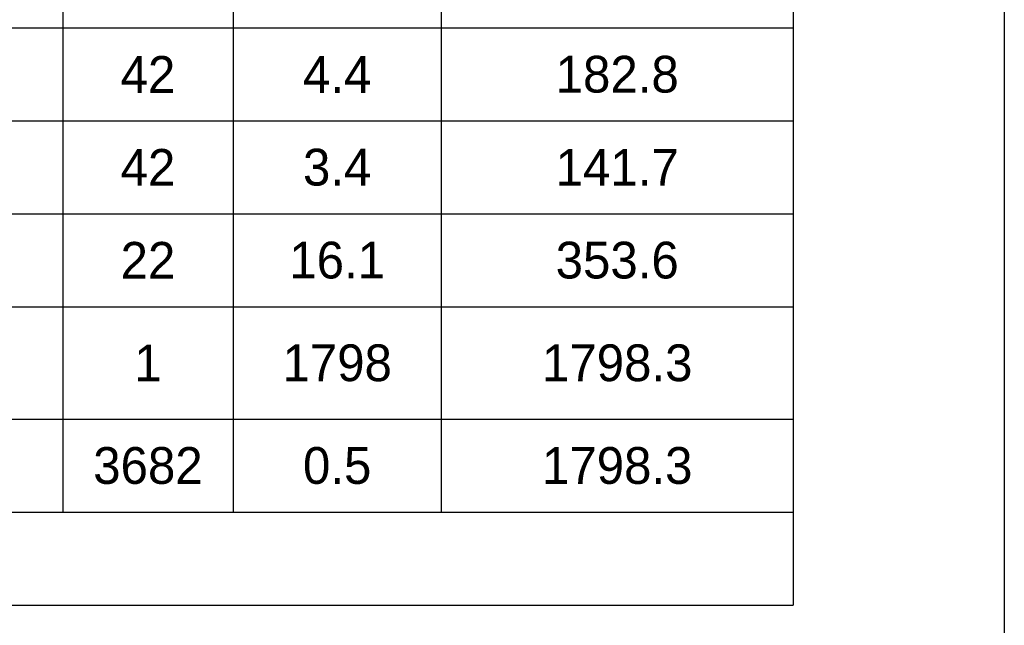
# Model space of a CAD drawing. Header units: millimetres. Extents: x -33345 to 4712671, y -3392 to 121473.
# Tile 231 of 256: x 1270667 to 1277892, y 50607 to 55052. Entities that reach past the tile are written whole.
import ezdxf

# ---------------------------------------------------------------- set-up
doc = ezdxf.new("R2010")
doc.units = ezdxf.units.MM
doc.layers.add('Lina', color=7, linetype='Continuous', lineweight=20)
doc.styles.add('X-U-RW-01$0$StyleROMANS', font='GOTHIC.TTF')

# ---------------------------------------------------------------- blocks, each defined once
blk = doc.blocks.new('awe4tD')
at = {"layer": 'Lina', "lineweight": 30, "ltscale": 10}
blk.add_lwpolyline([(-44239514.9, 22734877.9), (-44312814.9, 22734877.9), (-44312814.9, 22775877.9), (-44239514.9, 22775877.9)], close=True, dxfattribs=at)
blk = doc.blocks.new('*T2742')
at = {"color": 0, "linetype": 'ByBlock', "lineweight": -2, "transparency": 16777216}
for p, q in [((0, 0), (16647, 0)), ((0, 0), (0, -23260.4)), ((16647, 0), (16647, -23260.4)), ((0, -854.7), (16647, -854.7)), ((1750.6, -854.7), (1750.6, -2222.8)), ((5346.7, -854.7), (5346.7, -2222.8)), ((8882.8, -854.7), (8882.8, -2222.8)), ((11286.3, -854.7), (11286.3, -22578.2)), ((12537.2, -854.7), (12537.2, -22578.2)), ((14063.7, -854.7), (14063.7, -22578.2)), ((0, -2222.8), (16647, -2222.8)), ((0, -3048), (16647, -3048)), ((1750.6, -3048), (1750.6, -5094.5)), ((5346.7, -3048), (5346.7, -5094.5)), ((8882.8, -3048), (8882.8, -5094.5)), ((0, -3730.2), (16647, -3730.2)), ((0, -4412.4), (16647, -4412.4)), ((0, -5094.5), (16647, -5094.5)), ((0, -5919.8), (16647, -5919.8)), ((1750.6, -5919.8), (1750.6, -7966.3)), ((5346.7, -5919.8), (5346.7, -7966.3)), ((8882.8, -5919.8), (8882.8, -7966.3)), ((0, -6602), (16647, -6602)), ((0, -7284.2), (16647, -7284.2)), ((0, -7966.3), (16647, -7966.3)), ((0, -8791.6), (16647, -8791.6)), ((1750.6, -8791.6), (1750.6, -10838.1)), ((5346.7, -8791.6), (5346.7, -10838.1)), ((8882.8, -8791.6), (8882.8, -10838.1)), ((0, -9473.8), (16647, -9473.8)), ((0, -10155.9), (16647, -10155.9)), ((0, -10838.1), (16647, -10838.1)), ((0, -11520.3), (16647, -11520.3)), ((1750.6, -11520.3), (1750.6, -15613.3)), ((5346.7, -11520.3), (5346.7, -15613.3)), ((8882.8, -11520.3), (8882.8, -15613.3)), ((0, -12202.5), (16647, -12202.5)), ((0, -12884.6), (16647, -12884.6)), ((0, -13566.8), (16647, -13566.8)), ((0, -14249), (16647, -14249)), ((0, -14931.2), (16647, -14931.2)), ((0, -15613.3), (16647, -15613.3)), ((0, -16295.5), (16647, -16295.5)), ((1750.6, -16295.5), (1750.6, -18342)), ((5346.7, -16295.5), (5346.7, -18342)), ((8882.8, -16295.5), (8882.8, -18342)), ((0, -16977.7), (16647, -16977.7)), ((0, -17659.9), (16647, -17659.9)), ((0, -18342), (16647, -18342)), ((0, -19024.2), (16647, -19024.2)), ((1750.6, -19024.2), (1750.6, -21070.7)), ((5346.7, -19024.2), (5346.7, -21070.7)), ((8882.8, -19024.2), (8882.8, -21070.7)), ((0, -19706.4), (16647, -19706.4)), ((0, -20388.6), (16647, -20388.6)), ((0, -21070.7), (16647, -21070.7)), ((0, -21896), (16647, -21896)), ((1750.6, -21896), (1750.6, -22578.2)), ((5346.7, -21896), (5346.7, -22578.2)), ((8882.8, -21896), (8882.8, -22578.2)), ((0, -22578.2), (16647, -22578.2)), ((0, -23260.4), (16647, -23260.4))]:
    blk.add_line(p, q, dxfattribs=at)
at = {"color": 0, "lineweight": 25, "transparency": 16777216, "attachment_point": 5, "style": 'X-U-RW-01$0$StyleROMANS'}
for s, insert, char_height, width in [('Спецификация элементов', (8323.5, -427.4), 315, 16643.925), ('L элемента, мм', (10084.5, -1538.7), 315, 2400.537), ('Марка поз', (875.3, -1538.7), 315, 1747.578), ('Кол-  во', (11911.8, -1538.7), 315, 1247.812), ('Масса   ед, кг', (13300.4, -1538.7), 315, 1523.439), ('Обозначение', (3548.7, -1538.7), 315, 3593.072), ('Наименование', (7114.7, -1538.7), 315, 3532.99), ('Примеч.', (15355.3, -1538.7), 315, 2580.272), ('Развёртка стен подвал по оси "В" в осях "1-11"', (5643.2, -2635.4), 270, 11283.289), ('{\\C230;2}', (11911.8, -2635.4), 270, 1247.812), ('{\\C230;2311.6}', (13300.4, -2635.4), 270, 1523.439), ('{\\C230;4623.3}', (15355.3, -2635.4), 270, 2580.272), ('{\\C5;ГОСТ 34028-2016}', (3548.7, -3389.1), 270, 3593.072), ('{\\C5;%%C12АIII}', (7114.7, -3389.1), 270, 3532.99), ('{\\C5;4900}', (10084.5, -3389.1), 270, 2400.537), ('{\\C5;148}', (11911.8, -3389.1), 270, 1247.812), ('{\\C5;644.0}', (15355.3, -3389.1), 270, 2580.272), ('{\\C5;1}', (875.3, -3389.1), 270, 1747.578), ('{\\C5;4.4}', (13300.4, -3389.1), 270, 1523.439), ('{\\C5;2}', (875.3, -4071.3), 270, 1747.578), ('{\\C5;ГОСТ 34028-2016}', (3548.7, -4071.3), 270, 3593.072), ('{\\C5;%%C12АIII}', (7114.7, -4071.3), 270, 3532.99), ('{\\C5;3800}', (10084.5, -4071.3), 270, 2400.537), ('{\\C5;148}', (11911.8, -4071.3), 270, 1247.812), ('{\\C5;3.4}', (13300.4, -4071.3), 270, 1523.439), ('{\\C5;499.4}', (15355.3, -4071.3), 270, 2580.272), ('{\\C5;3}', (875.3, -4753.5), 270, 1747.578), ('{\\C5;ГОСТ 34028-2016}', (3548.7, -4753.5), 270, 3593.072), ('{\\C5;%%C12АIII}', (7114.7, -4753.5), 270, 3532.99), ('{\\C5;59800}', (10084.5, -4753.5), 270, 2400.537), ('{\\C5;22}', (11911.8, -4753.5), 270, 1247.812), ('{\\C5;53.1}', (13300.4, -4753.5), 270, 1523.439), ('{\\C5;1168.3}', (15355.3, -4753.5), 270, 2580.272), ('Развёртка стен подвал по оси "А\\\\1" в осях "1-4"', (5643.2, -5507.2), 270, 11283.289), ('{\\C230;2}', (11911.8, -5507.2), 270, 1247.812), ('{\\C230;707}', (13300.4, -5507.2), 270, 1523.439), ('{\\C230;1414.2}', (15355.3, -5507.2), 270, 2580.272), ('{\\C5;1}', (875.3, -6260.9), 270, 1747.578), ('{\\C5;ГОСТ 34028-2016}', (3548.7, -6260.9), 270, 3593.072), ('{\\C5;%%C12АIII}', (7114.7, -6260.9), 270, 3532.99), ('{\\C5;4900}', (10084.5, -6260.9), 270, 2400.537), ('{\\C5;45}', (11911.8, -6260.9), 270, 1247.812), ('{\\C5;4.4}', (13300.4, -6260.9), 270, 1523.439), ('{\\C5;195.8}', (15355.3, -6260.9), 270, 2580.272), ('{\\C5;2}', (875.3, -6943.1), 270, 1747.578), ('{\\C5;ГОСТ 34028-2016}', (3548.7, -6943.1), 270, 3593.072), ('{\\C5;%%C12АIII}', (7114.7, -6943.1), 270, 3532.99), ('{\\C5;3800}', (10084.5, -6943.1), 270, 2400.537), ('{\\C5;45}', (11911.8, -6943.1), 270, 1247.812), ('{\\C5;3.4}', (13300.4, -6943.1), 270, 1523.439), ('{\\C5;151.8}', (15355.3, -6943.1), 270, 2580.272), ('{\\C5;3}', (875.3, -7625.2), 270, 1747.578), ('{\\C5;ГОСТ 34028-2016}', (3548.7, -7625.2), 270, 3593.072), ('{\\C5;%%C12АIII}', (7114.7, -7625.2), 270, 3532.99), ('{\\C5;18400}', (10084.5, -7625.2), 270, 2400.537), ('{\\C5;22}', (11911.8, -7625.2), 270, 1247.812), ('{\\C5;16.3}', (13300.4, -7625.2), 270, 1523.439), ('{\\C5;359.5}', (15355.3, -7625.2), 270, 2580.272), ('Развёртка стен подвал по оси "А\\\\1" в осях "7-11"', (5643.2, -8379), 270, 11283.289), ('{\\C230;2}', (11911.8, -8379), 270, 1247.812), ('{\\C230;876}', (13300.4, -8379), 270, 1523.439), ('{\\C230;1752.2}', (15355.3, -8379), 270, 2580.272), ('{\\C5;1}', (875.3, -9132.7), 270, 1747.578), ('{\\C5;ГОСТ 34028-2016}', (3548.7, -9132.7), 270, 3593.072), ('{\\C5;%%C12АIII}', (7114.7, -9132.7), 270, 3532.99), ('{\\C5;4900}', (10084.5, -9132.7), 270, 2400.537), ('{\\C5;56}', (11911.8, -9132.7), 270, 1247.812), ('{\\C5;4.4}', (13300.4, -9132.7), 270, 1523.439), ('{\\C5;243.7}', (15355.3, -9132.7), 270, 2580.272), ('{\\C5;2}', (875.3, -9814.8), 270, 1747.578), ('{\\C5;ГОСТ 34028-2016}', (3548.7, -9814.8), 270, 3593.072), ('{\\C5;%%C12АIII}', (7114.7, -9814.8), 270, 3532.99), ('{\\C5;3800}', (10084.5, -9814.8), 270, 2400.537), ('{\\C5;56}', (11911.8, -9814.8), 270, 1247.812), ('{\\C5;3.4}', (13300.4, -9814.8), 270, 1523.439), ('{\\C5;189.0}', (15355.3, -9814.8), 270, 2580.272), ('{\\C5;3', (875.3, -10497), 270, 1747.578), ('{\\C5;ГОСТ 34028-2016}', (3548.7, -10497), 270, 3593.072), ('{\\C5;%%C12АIII}', (7114.7, -10497), 270, 3532.99), ('{\\C5;22700}', (10084.5, -10497), 270, 2400.537), ('{\\C5;22}', (11911.8, -10497), 270, 1247.812), ('{\\C5;20.2}', (13300.4, -10497), 270, 1523.439), ('{\\C5;443.5}', (15355.3, -10497), 270, 2580.272), ('Развёртка стен подвал по оси "А" в осях "4-7"', (5643.2, -11179.2), 270, 11283.289), ('{\\C230;2}', (11911.8, -11179.2), 270, 1247.812), ('{\\C230;740}', (13300.4, -11179.2), 270, 1523.439), ('{\\C230;1480.3}', (15355.3, -11179.2), 270, 2580.272), ('{\\C5;1}', (875.3, -11861.4), 270, 1747.578), ('{\\C5;ГОСТ 34028-2016}', (3548.7, -11861.4), 270, 3593.072), ('{\\C5;%%C12АIII}', (7114.7, -11861.4), 270, 3532.99), ('{\\C5;4900}', (10084.5, -11861.4), 270, 2400.537), ('{\\C5;47}', (11911.8, -11861.4), 270, 1247.812), ('{\\C5;4.4}', (13300.4, -11861.4), 270, 1523.439), ('{\\C5;204.5}', (15355.3, -11861.4), 270, 2580.272), ('{\\C5;2}', (875.3, -12543.5), 270, 1747.578), ('{\\C5;ГОСТ 34028-2016}', (3548.7, -12543.5), 270, 3593.072), ('{\\C5;%%C12АIII}', (7114.7, -12543.5), 270, 3532.99), ('{\\C5;3800}', (10084.5, -12543.5), 270, 2400.537), ('{\\C5;47}', (11911.8, -12543.5), 270, 1247.812), ('{\\C5;3.4}', (13300.4, -12543.5), 270, 1523.439), ('{\\C5;158.6}', (15355.3, -12543.5), 270, 2580.272), ('{\\C5;3}', (875.3, -13225.7), 270, 1747.578), ('{\\C5;ГОСТ 34028-2016}', (3548.7, -13225.7), 270, 3593.072), ('{\\C5;%%C12АIII}', (7114.7, -13225.7), 270, 3532.99), ('{\\C5;19300}', (10084.5, -13225.7), 270, 2400.537), ('{\\C5;22}', (11911.8, -13225.7), 270, 1247.812), ('{\\C5;17.1}', (13300.4, -13225.7), 270, 1523.439), ('{\\C5;377.0}', (15355.3, -13225.7), 270, 2580.272), ('{\\C5;4', (875.3, -13907.9), 270, 1747.578), ('{\\C5;ГОСТ 34028-2016}', (3548.7, -13907.9), 270, 3593.072), ('{\\C5;%%C12АIII}', (7114.7, -13907.9), 270, 3532.99), ('{\\C5;2500}', (10084.5, -13907.9), 270, 2400.537), ('{\\C5;17}', (11911.8, -13907.9), 270, 1247.812), ('{\\C5;2.2}', (13300.4, -13907.9), 270, 1523.439), ('{\\C5;37.7}', (15355.3, -13907.9), 270, 2580.272), ('{\\C5;%%C12АIII}', (7114.7, -14590.1), 270, 3532.99), ('{\\C5;5', (875.3, -14590.1), 270, 1747.578), ('{\\C5;ГОСТ 34028-2016}', (3548.7, -14590.1), 270, 3593.072), ('{\\C5;1400}', (10084.5, -14590.1), 270, 2400.537), ('{\\C5;17}', (11911.8, -14590.1), 270, 1247.812), ('{\\C5;1.2}', (13300.4, -14590.1), 270, 1523.439), ('{\\C5;21.1}', (15355.3, -14590.1), 270, 2580.272), ('{\\C5;6', (875.3, -15272.3), 270, 1747.578), ('{\\C5;ГОСТ 34028-2016}', (3548.7, -15272.3), 270, 3593.072), ('{\\C5;%%C12АIII}', (7114.7, -15272.3), 270, 3532.99), ('{\\C5;7400}', (10084.5, -15272.3), 270, 2400.537), ('{\\C5;10}', (11911.8, -15272.3), 270, 1247.812), ('{\\C5;6.6}', (13300.4, -15272.3), 270, 1523.439), ('{\\C5;65.7}', (15355.3, -15272.3), 270, 2580.272), ('Развёртка стен подвал по оси "1" в осях "В-А\\\\1"', (5643.2, -15954.4), 270, 11283.289), ('{\\C230;2}', (11911.8, -15954.4), 270, 1247.812), ('{\\C230;678}', (13300.4, -15954.4), 270, 1523.439), ('{\\C230;1356.2}', (15355.3, -15954.4), 270, 2580.272), ('{\\C5;1}', (875.3, -16636.6), 270, 1747.578), ('{\\C5;ГОСТ 34028-2016}', (3548.7, -16636.6), 270, 3593.072), ('{\\C5;%%C12АIII}', (7114.7, -16636.6), 270, 3532.99), ('{\\C5;4900}', (10084.5, -16636.6), 270, 2400.537), ('{\\C5;42}', (11911.8, -16636.6), 270, 1247.812), ('{\\C5;4.4}', (13300.4, -16636.6), 270, 1523.439), ('{\\C5;182.8}', (15355.3, -16636.6), 270, 2580.272), ('{\\C5;2}', (875.3, -17318.8), 270, 1747.578), ('{\\C5;ГОСТ 34028-2016}', (3548.7, -17318.8), 270, 3593.072), ('{\\C5;%%C12АIII}', (7114.7, -17318.8), 270, 3532.99), ('{\\C5;3800}', (10084.5, -17318.8), 270, 2400.537), ('{\\C5;42}', (11911.8, -17318.8), 270, 1247.812), ('{\\C5;3.4}', (13300.4, -17318.8), 270, 1523.439), ('{\\C5;141.7}', (15355.3, -17318.8), 270, 2580.272), ('{\\C5;3', (875.3, -18001), 270, 1747.578), ('{\\C5;ГОСТ 34028-2016}', (3548.7, -18001), 270, 3593.072), ('{\\C5;%%C12АIII}', (7114.7, -18001), 270, 3532.99), ('{\\C5;18100}', (10084.5, -18001), 270, 2400.537), ('{\\C5;22}', (11911.8, -18001), 270, 1247.812), ('{\\C5;16.1}', (13300.4, -18001), 270, 1523.439), ('{\\C5;353.6}', (15355.3, -18001), 270, 2580.272), ('Развёртка стен подвал по оси "11" в осях "В-А\\\\1"', (5643.2, -18683.1), 270, 11283.289), ('{\\C230;2}', (11911.8, -18683.1), 270, 1247.812), ('{\\C230;678}', (13300.4, -18683.1), 270, 1523.439), ('{\\C230;1356.2}', (15355.3, -18683.1), 270, 2580.272), ('{\\C5;%%C12АIII}', (7114.7, -19365.3), 270, 3532.99), ('{\\C5;1}', (875.3, -19365.3), 270, 1747.578), ('{\\C5;ГОСТ 34028-2016}', (3548.7, -19365.3), 270, 3593.072), ('{\\C5;4900}', (10084.5, -19365.3), 270, 2400.537), ('{\\C5;42}', (11911.8, -19365.3), 270, 1247.812), ('{\\C5;4.4}', (13300.4, -19365.3), 270, 1523.439), ('{\\C5;182.8}', (15355.3, -19365.3), 270, 2580.272), ('{\\C5;2}', (875.3, -20047.5), 270, 1747.578), ('{\\C5;ГОСТ 34028-2016}', (3548.7, -20047.5), 270, 3593.072), ('{\\C5;%%C12АIII}', (7114.7, -20047.5), 270, 3532.99), ('{\\C5;3800}', (10084.5, -20047.5), 270, 2400.537), ('{\\C5;42}', (11911.8, -20047.5), 270, 1247.812), ('{\\C5;3.4}', (13300.4, -20047.5), 270, 1523.439), ('{\\C5;141.7}', (15355.3, -20047.5), 270, 2580.272), ('{\\C5;3', (875.3, -20729.7), 270, 1747.578), ('{\\C5;ГОСТ 34028-2016}', (3548.7, -20729.7), 270, 3593.072), ('{\\C5;%%C12АIII}', (7114.7, -20729.7), 270, 3532.99), ('{\\C5;18100}', (10084.5, -20729.7), 270, 2400.537), ('{\\C5;22}', (11911.8, -20729.7), 270, 1247.812), ('{\\C5;16.1}', (13300.4, -20729.7), 270, 1523.439), ('{\\C5;353.6}', (15355.3, -20729.7), 270, 2580.272), ('{\\C230;Отдельный стержен (Скоба)}', (5643.2, -21483.4), 270, 11283.289), ('{\\C230;1}', (11911.8, -21483.4), 270, 1247.812), ('{\\C230;1798}', (13300.4, -21483.4), 270, 1523.439), ('{\\C230;1798.3}', (15355.3, -21483.4), 270, 2580.272), ('{\\C5;1}', (875.3, -22237.1), 270, 1747.578), ('{\\C5;ГОСТ 34028-2016}', (3548.7, -22237.1), 270, 3593.072), ('{\\C5;%%C6АI}', (7114.7, -22237.1), 270, 3532.99), ('{\\C5;550}', (10084.5, -22237.1), 270, 2400.537), ('{\\C5;3682}', (11911.8, -22237.1), 270, 1247.812), ('{\\C5;0.5}', (13300.4, -22237.1), 270, 1523.439), ('{\\C5;1798.3}', (15355.3, -22237.1), 270, 2580.272), ('{\\H1.027x;\\C5;Бетон\\H0.9737x; кл.В25              241.2 м³}', (8323.5, -22919.3), 270, 16643.925)]:
    blk.add_mtext(s, dxfattribs=dict(at, insert=insert, char_height=char_height, width=width))

msp = doc.modelspace()

# ---------------------------------------------------------------- block references
for name, p in [('awe4tD', (45517406.511, -22689876.566)), ('*T2742', (1259695.95, 74015.085))]:
    msp.add_blockref(name, p)

doc.saveas('drawing.dxf')
